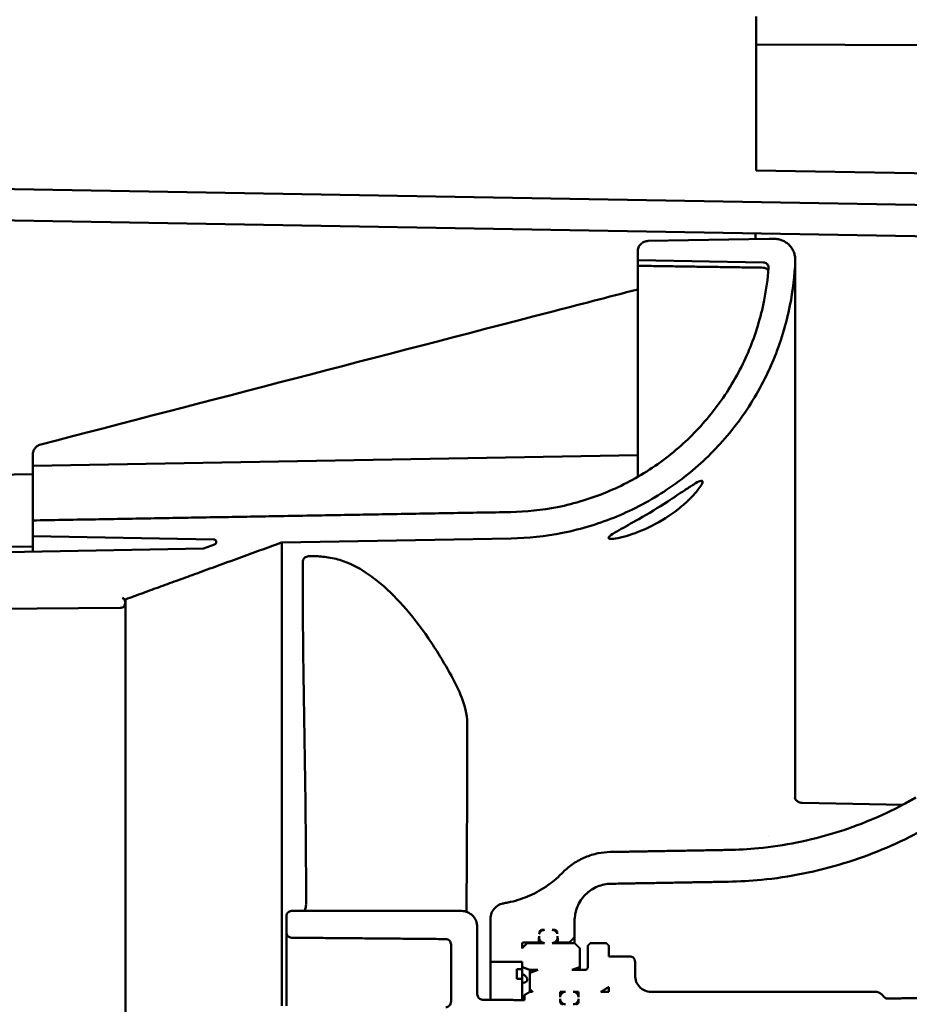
# Model space of a CAD drawing. Header units: inches. Extents: x 0 to 234, y 0 to 165.
# Tile 70 of 85: x 151 to 158, y 73 to 80. Entities that reach past the tile are written whole.
import ezdxf

# ---------------------------------------------------------------- set-up
doc = ezdxf.new("R2010")
doc.units = ezdxf.units.IN
doc.header["$LTSCALE"] = 10
doc.header["$MEASUREMENT"] = 0
doc.layers.add('Visible (ANSI)', color=7, linetype='Continuous', lineweight=50)

msp = doc.modelspace()

# ---------------------------------------------------------------- linework, layer by layer
at = {"layer": 'Visible (ANSI)'}
for p, q in [((156.6331, 80.1317), (156.6331, 80.3482)), ((158.9996, 80.1286), (156.6331, 80.1389)), ((156.6331, 79.1968), (156.6331, 80.1317)), ((158.4911, 79.1644), (156.6331, 79.1968)), ((147.4815, 79.1203), (158.4109, 78.9296)), ((147.1842, 78.8893), (158.4068, 78.6934)), ((156.6291, 78.6829), (156.6291, 78.7244)), ((156.7315, 78.6847), (155.8246, 78.6688)), ((156.7692, 78.6847), (156.7315, 78.6847)), ((155.7472, 78.5901), (155.7472, 78.5246)), ((155.7472, 78.5246), (156.6877, 78.5082)), ((155.7472, 78.483), (155.7472, 78.5246)), ((156.9267, 74.4923), (156.9267, 78.5271)), ((155.7472, 76.9205), (155.7472, 78.483)), ((151.2197, 77.0702), (151.2197, 77.0137)), ((151.2197, 76.9853), (155.7472, 77.0643)), ((151.2197, 77.0137), (151.2197, 76.9853)), ((151.2197, 76.577), (151.2197, 76.9853)), ((150.3135, 76.9072), (151.2197, 76.923)), ((155.7472, 76.9205), (155.7472, 76.9032)), ((151.2197, 76.577), (151.2197, 76.4588)), ((151.2197, 76.4588), (152.5738, 76.4352)), ((151.2197, 76.4588), (151.2197, 76.344)), ((153.0834, 76.4125), (154.8008, 76.4425)), ((150.6061, 76.3889), (151.2197, 76.3782)), ((152.4962, 76.3663), (151.0228, 76.3406)), ((152.5802, 76.3969), (152.4962, 76.3663)), ((153.0834, 76.4125), (153.0834, 72.9448)), ((151.9124, 75.9858), (151.9124, 68.9871)), ((150.1252, 75.9071), (151.8731, 75.9224)), ((151.9121, 69.0112), (151.9121, 75.9618)), ((156.9813, 74.4622), (156.9813, 74.4622)), ((157.7317, 74.4491), (156.9813, 74.4622)), ((154.7587, 73.714), (154.7425, 73.7111)), ((154.4283, 73.6539), (153.1567, 73.6539)), ((153.1173, 73.6141), (153.1173, 73.494)), ((154.6449, 73.5934), (154.6449, 73.2734)), ((155.2748, 73.4583), (155.2748, 73.579)), ((153.1173, 73.494), (153.1173, 73.2817)), ((154.5465, 73.0314), (154.5465, 73.5343)), ((155.0311, 73.5123), (155.0484, 73.5123)), ((155.1075, 73.5123), (155.1248, 73.5123)), ((154.3496, 73.4036), (154.3496, 72.976)), ((154.8811, 73.3741), (154.8811, 73.4062)), ((154.8929, 73.4182), (155.0051, 73.4182)), ((155.0484, 73.4142), (154.9205, 73.4142)), ((155.0051, 73.4182), (155.0051, 73.4142)), ((155.0091, 73.4653), (155.0091, 73.4543)), ((155.0091, 73.4543), (155.0091, 73.4142)), ((155.2748, 73.4142), (155.1075, 73.4142)), ((155.1468, 73.4543), (155.1468, 73.4653)), ((155.1468, 73.4142), (155.1468, 73.4543)), ((155.1508, 73.4182), (155.2354, 73.4182)), ((155.1508, 73.4182), (155.1508, 73.4142)), ((155.2354, 73.4182), (155.2354, 73.4142)), ((155.2748, 73.4583), (155.2748, 73.4142)), ((155.511, 73.4142), (155.3929, 73.4142)), ((155.3142, 73.2349), (155.3142, 73.3741)), ((155.3732, 73.3942), (155.3732, 73.233)), ((155.5307, 73.3138), (155.5307, 73.3942)), ((153.1173, 73.2817), (153.1173, 73.1649)), ((154.6449, 73.2734), (154.8811, 73.2734)), ((154.6449, 73.2734), (154.6449, 72.9893)), ((154.8811, 73.2734), (154.8811, 73.2349)), ((155.6882, 73.3138), (155.5307, 73.3138)), ((155.7276, 73.1721), (155.7276, 73.2734)), ((154.8417, 73.1471), (154.8417, 73.2183)), ((154.8811, 73.2349), (154.8811, 73.1844)), ((154.8811, 73.1162), (154.8811, 73.1844)), ((154.9402, 73.2127), (154.9992, 73.2127)), ((154.9402, 73.1906), (154.9402, 73.2127)), ((154.9402, 73.1906), (154.9402, 73.0698)), ((155.3535, 73.2127), (155.2551, 73.2127)), ((155.3142, 73.2127), (155.3142, 73.2349)), ((153.1173, 73.1649), (153.1173, 72.9448)), ((154.8811, 73.1162), (154.8811, 72.9871)), ((154.9402, 73.0698), (154.9402, 73.0492)), ((154.9598, 73.0492), (154.9402, 73.0492)), ((155.1665, 73.0077), (155.1665, 73.0492)), ((155.1665, 73.0492), (155.2059, 73.0492)), ((155.265, 73.0492), (155.3043, 73.0492)), ((155.3043, 73.0492), (155.3043, 73.0077)), ((155.5307, 73.0492), (155.4717, 73.0492)), ((155.5307, 73.0849), (155.5307, 73.0492)), ((157.5221, 73.0492), (155.8457, 73.0492)), ((154.9008, 73.0253), (154.9008, 72.9869)), ((155.1665, 72.9764), (155.1665, 72.9973)), ((155.3043, 72.9973), (155.3043, 72.9764))]:
    msp.add_line(p, q, dxfattribs=at)
msp.add_arc((150.1173, 72.4865), 3.9329, 62.84281, 63.20148, dxfattribs=at)
for centre, major_axis, ratio, start_param, end_param in [((156.687, 78.4297), (-0.0391, -0.0043), 0.990745, 4.522823, 4.586155), ((150.7638, 72.4865), (-46.238, -0.4036), 0.015115, 4.623093, 4.623947), ((150.7638, 72.4865), (46.238, -0.4036), 0.015115, 1.481764, 1.482619)]:
    msp.add_ellipse(centre, major_axis=major_axis, ratio=ratio, start_param=start_param, end_param=end_param, dxfattribs=at)
for points, knots in [([(155.8246, 78.6688), (155.8152, 78.6687), (155.8044, 78.6664), (155.7869, 78.6591), (155.7772, 78.6527), (155.7634, 78.6389), (155.757, 78.6292), (155.7495, 78.6112), (155.7472, 78.5998), (155.7472, 78.5901)], [0.0034628, 0.0034628, 0.0034628, 0.0034628, 0.0740461, 0.0740461, 0.148108, 0.148108, 0.2221736, 0.2221736, 0.2962556, 0.2962556, 0.2962556, 0.2962556]), ([(156.9265, 78.5207), (156.9266, 78.5229), (156.9267, 78.525), (156.9267, 78.5369), (156.9257, 78.5475), (156.9216, 78.5683), (156.9184, 78.5785), (156.911, 78.5964), (156.906, 78.6059), (156.8942, 78.6235), (156.8874, 78.6317), (156.8737, 78.6454), (156.8655, 78.6522), (156.8479, 78.664), (156.8384, 78.669), (156.8205, 78.6764), (156.8103, 78.6796), (156.7895, 78.6837), (156.7789, 78.6847), (156.7692, 78.6847)], [-0.6085312, -0.6085312, -0.6085312, -0.6085312, -0.5925124, -0.5925124, -0.5184218, -0.5184218, -0.4443311, -0.4443311, -0.3702575, -0.3702575, -0.296184, -0.296184, -0.2221301, -0.2221301, -0.1480762, -0.1480762, -0.0740381, -0.0740381, 0, 0, 0, 0]), ([(154.8008, 76.4425), (154.9238, 76.4447), (155.0558, 76.4581), (155.3282, 76.5123), (155.468, 76.556), (155.7149, 76.6583), (155.8446, 76.7263), (156.0869, 76.8883), (156.1994, 76.9823), (156.3884, 77.1714), (156.4823, 77.284), (156.6443, 77.5264), (156.7123, 77.6563), (156.8146, 77.9033), (156.8583, 78.0433), (156.909, 78.2984), (156.9221, 78.4123), (156.9265, 78.5207)], [16.389639, 16.389639, 16.389639, 16.389639, 17.312339, 17.312339, 18.330238, 18.330238, 19.34865, 19.34865, 20.367062, 20.367062, 21.385834, 21.385834, 22.404605, 22.404605, 23.423424, 23.423424, 24.221986, 24.221986, 24.221986, 24.221986]), ([(156.6877, 78.5082), (156.6924, 78.5081), (156.6978, 78.507), (156.7066, 78.5034), (156.7114, 78.5001), (156.7183, 78.4932), (156.7215, 78.4884), (156.7253, 78.4794), (156.7264, 78.4737), (156.7264, 78.4679), (156.7264, 78.4669), (156.7263, 78.466)], [0.0017314, 0.0017314, 0.0017314, 0.0017314, 0.0370188, 0.0370188, 0.074046, 0.074046, 0.1110834, 0.1110834, 0.1481293, 0.1481293, 0.1551908, 0.1551908, 0.1551908, 0.1551908]), ([(156.7263, 78.466), (156.7205, 78.3867), (156.7097, 78.3052), (156.6678, 78.0947), (156.6281, 77.9675), (156.5351, 77.7429), (156.4732, 77.6248), (156.326, 77.4044), (156.2407, 77.3021), (156.0689, 77.1302), (155.9666, 77.0448), (155.7463, 76.8975), (155.6283, 76.8357), (155.4039, 76.7427), (155.2768, 76.7029), (155.0292, 76.6537), (154.9092, 76.6415), (154.7973, 76.6396)], [7.758934, 7.758934, 7.758934, 7.758934, 8.332251, 8.332251, 9.258443, 9.258443, 10.184568, 10.184568, 11.110694, 11.110694, 12.036499, 12.036499, 12.962305, 12.962305, 13.887685, 13.887685, 14.726519, 14.726519, 14.726519, 14.726519]), ([(156.7246, 78.4441), (156.7238, 78.4463), (156.7228, 78.4485), (156.7215, 78.4506), (156.7196, 78.4537), (156.717, 78.4567), (156.7138, 78.4593), (156.7133, 78.4597), (156.7128, 78.4601), (156.7123, 78.4605), (156.7093, 78.4627), (156.7059, 78.4646), (156.702, 78.466), (156.6988, 78.4672), (156.6953, 78.4681), (156.6916, 78.4685), (156.6911, 78.4685), (156.6907, 78.4686), (156.6902, 78.4686)], [-0.1382162, -0.1382162, -0.1382162, -0.1382162, -0.1112096, -0.1112096, -0.1112096, -0.0715972, -0.0715972, -0.0715972, -0.0653789, -0.0653789, -0.0653789, -0.0317774, -0.0317774, -0.0317774, -0.0035174, -0.0035174, -0.0035174, 0, 0, 0, 0]), ([(151.2784, 77.145), (152.546, 77.4745), (153.8136, 77.804), (155.3032, 78.1912), (155.5252, 78.2489), (155.7472, 78.3066)], [0.000283, 0.000283, 0.000283, 0.000283, 10, 10, 11.751534, 11.751534, 11.751534, 11.751534]), ([(151.2197, 77.0702), (151.2197, 77.0781), (151.221, 77.0861), (151.226, 77.1013), (151.2297, 77.1087), (151.2394, 77.1221), (151.2455, 77.1281), (151.2591, 77.1377), (151.2665, 77.1414), (151.2757, 77.1443), (151.277, 77.1447), (151.2783, 77.145)], [0, 0, 0, 0, 0.0607218, 0.0607218, 0.1229215, 0.1229215, 0.1871939, 0.1871939, 0.2495406, 0.2495406, 0.2600873, 0.2600873, 0.2600873, 0.2600873]), ([(155.5286, 76.4464), (155.5286, 76.447), (155.5287, 76.4477), (155.5294, 76.4502), (155.5307, 76.4523), (155.5363, 76.4586), (155.5419, 76.4633), (155.5641, 76.4792), (155.5864, 76.4923), (155.6473, 76.527), (155.699, 76.5551), (155.8265, 76.628), (155.9022, 76.6739), (156.0186, 76.7492), (156.0605, 76.7773), (156.1214, 76.8181), (156.1453, 76.834), (156.1865, 76.8593), (156.202, 76.8677), (156.2198, 76.874), (156.225, 76.8748), (156.2305, 76.8728), (156.2318, 76.8712), (156.2327, 76.8665), (156.2324, 76.8636), (156.23, 76.8555), (156.2276, 76.85), (156.2181, 76.8327), (156.209, 76.8195), (156.1836, 76.7869), (156.165, 76.7659), (156.1156, 76.7164), (156.0839, 76.688), (155.9896, 76.6148), (155.9238, 76.5728), (155.7837, 76.5018), (155.7156, 76.4761), (155.6301, 76.4513), (155.6025, 76.4451), (155.5645, 76.4393), (155.5486, 76.438), (155.5349, 76.4402), (155.532, 76.4412), (155.5291, 76.4437), (155.5286, 76.445), (155.5286, 76.4464)], [-4.44064, -4.44064, -4.44064, -4.44064, -4.422497, -4.422497, -4.374071, -4.374071, -4.284818, -4.284818, -4.076457, -4.076457, -3.693131, -3.693131, -3.209186, -3.209186, -2.879483, -2.879483, -2.647106, -2.647106, -2.420697, -2.420697, -2.280162, -2.280162, -2.189605, -2.189605, -2.106979, -2.106979, -2.003172, -2.003172, -1.820121, -1.820121, -1.588255, -1.588255, -1.323218, -1.323218, -0.916714, -0.916714, -0.507123, -0.507123, -0.276926, -0.276926, -0.107263, -0.107263, -0.042651, -0.042651, 0, 0, 0, 0]), ([(152.5738, 76.4352), (152.5761, 76.4351), (152.5788, 76.4346), (152.5832, 76.4327), (152.5856, 76.4311), (152.5891, 76.4277), (152.5907, 76.4253), (152.5926, 76.4208), (152.5931, 76.4179), (152.5931, 76.413), (152.5926, 76.4102), (152.5907, 76.4057), (152.5891, 76.4032), (152.5856, 76.3998), (152.5832, 76.3982), (152.5807, 76.3971), (152.5805, 76.397), (152.5802, 76.3969)], [0.0008657, 0.0008657, 0.0008657, 0.0008657, 0.0185059, 0.0185059, 0.0370216, 0.0370216, 0.0555491, 0.0555491, 0.0740864, 0.0740864, 0.0926239, 0.0926239, 0.1111516, 0.1111516, 0.1296673, 0.1296673, 0.131801, 0.131801, 0.131801, 0.131801]), ([(153.2397, 76.2656), (153.2397, 76.2657), (153.2397, 76.2658), (153.2397, 76.2659), (153.2397, 76.2659), (153.2397, 76.2659), (153.2397, 76.2659), (153.2397, 76.266), (153.2397, 76.266), (153.2397, 76.266), (153.2397, 76.266), (153.2397, 76.2663), (153.2397, 76.2663), (153.2397, 76.2671), (153.2397, 76.2678), (153.2398, 76.2697), (153.24, 76.2709), (153.2405, 76.2745), (153.2411, 76.2768), (153.2431, 76.2827), (153.2449, 76.2862), (153.2498, 76.2932), (153.2531, 76.2965), (153.26, 76.3016), (153.2636, 76.3034), (153.27, 76.3059), (153.273, 76.3068), (153.2808, 76.3085), (153.2868, 76.3092), (153.2976, 76.3098), (153.3012, 76.3099), (153.3081, 76.31), (153.3113, 76.31), (153.3177, 76.3099), (153.3209, 76.3099), (153.3279, 76.3097), (153.3316, 76.3096), (153.3414, 76.3092), (153.3472, 76.3089), (153.3616, 76.3079), (153.3696, 76.3072), (153.3967, 76.3047), (153.4138, 76.3025), (153.4729, 76.2935), (153.509, 76.2845), (153.6157, 76.248), (153.6761, 76.2121), (153.7602, 76.153), (153.7797, 76.1384), (153.7992, 76.1228)], [0, 0, 0, 0, 0.000823, 0.000823, 0.000988, 0.000988, 0.00107, 0.00107, 0.001111, 0.001111, 0.001132, 0.001132, 0.003769, 0.003769, 0.011722, 0.011722, 0.023895, 0.023895, 0.044535, 0.044535, 0.077014, 0.077014, 0.115872, 0.115872, 0.15489, 0.15489, 0.193765, 0.193765, 0.263933, 0.263933, 0.293552, 0.293552, 0.317251, 0.317251, 0.342563, 0.342563, 0.373999, 0.373999, 0.43003, 0.43003, 0.523004, 0.523004, 0.752564, 0.752564, 1.355502, 1.355502, 2.677887, 2.677887, 3.079073, 3.079073, 3.079073, 3.079073]), ([(151.8731, 75.9224), (151.8779, 75.9224), (151.8834, 75.9236), (151.8923, 75.9272), (151.8972, 75.9305), (151.904, 75.9374), (151.9073, 75.9422), (151.911, 75.9512), (151.9121, 75.9569), (151.9121, 75.9667), (151.911, 75.9724), (151.9073, 75.9814), (151.904, 75.9863), (151.8978, 75.9925), (151.8942, 75.9951), (151.8905, 75.997)], [0.2972583, 0.2972583, 0.2972583, 0.2972583, 0.3333973, 0.3333973, 0.3704311, 0.3704311, 0.4074955, 0.4074955, 0.4445847, 0.4445847, 0.4816734, 0.4816734, 0.5187366, 0.5187366, 0.5485208, 0.5485208, 0.5485208, 0.5485208]), ([(154.1806, 75.6943), (154.239, 75.609), (154.2957, 75.5155), (154.3808, 75.3628), (154.4087, 75.3082), (154.4523, 75.1912), (154.4717, 75.1283), (154.4715, 75.0608)], [0, 0, 0, 0, 1.267912, 1.267912, 1.913459, 1.913459, 2.574622, 2.574622, 2.574622, 2.574622]), ([(154.4715, 75.0609), (154.4707, 74.7018), (154.4698, 74.3533), (154.4671, 73.9003), (154.466, 73.771), (154.4647, 73.6481)], [0, 0, 0, 0, 2.830367, 2.830367, 4.016921, 4.016921, 4.016921, 4.016921]), ([(157.8283, 74.5027), (157.7984, 74.4853), (157.7684, 74.4686), (157.6534, 74.4073), (157.5681, 74.3673), (157.402, 74.2983), (157.3137, 74.2661), (157.1303, 74.2099), (157.0352, 74.1858), (156.8432, 74.1474), (156.7462, 74.1332), (156.5732, 74.1164), (156.4966, 74.1122), (156.4224, 74.1109)], [18.265031, 18.265031, 18.265031, 18.265031, 18.508297, 18.508297, 19.194221, 19.194221, 19.878371, 19.878371, 20.562521, 20.562521, 21.246671, 21.246671, 21.802739, 21.802739, 21.802739, 21.802739]), ([(156.9228, 74.5002), (156.9228, 74.5002), (156.9232, 74.4989), (156.9264, 74.4924), (156.9305, 74.4856), (156.9433, 74.474), (156.9517, 74.4688), (156.9675, 74.4636), (156.9744, 74.4624), (156.9807, 74.4622)], [0.3449383, 0.3449383, 0.3449383, 0.3449383, 0.4450615, 0.4450615, 0.582036, 0.582036, 0.6938125, 0.6938125, 0.7721028, 0.7721028, 0.7721028, 0.7721028]), ([(156.4265, 73.873), (156.5067, 73.8744), (156.5895, 73.879), (156.7765, 73.8971), (156.8813, 73.9126), (157.0888, 73.9541), (157.1915, 73.9802), (157.3897, 74.0411), (157.4852, 74.0758), (157.6647, 74.1505), (157.7569, 74.1938), (157.8814, 74.2602), (157.914, 74.2784), (157.9464, 74.2972)], [23.848745, 23.848745, 23.848745, 23.848745, 24.449666, 24.449666, 25.189054, 25.189054, 25.928442, 25.928442, 26.667831, 26.667831, 27.409696, 27.409696, 27.673768, 27.673768, 27.673768, 27.673768]), ([(155.5415, 74.0954), (155.5124, 74.0949), (155.4813, 74.0917), (155.4171, 74.0789), (155.3842, 74.0686), (155.3259, 74.0444), (155.2952, 74.0282), (155.238, 73.9898), (155.2114, 73.9676), (155.1876, 73.9437), (155.1861, 73.9422), (155.1847, 73.9407)], [0.0225013, 0.0225013, 0.0225013, 0.0225013, 0.2400428, 0.2400428, 0.4800856, 0.4800856, 0.7208856, 0.7208856, 0.9616856, 0.9616856, 0.9777929, 0.9777929, 0.9777929, 0.9777929]), ([(155.1847, 73.9407), (155.1825, 73.9384), (155.1803, 73.9361), (155.1437, 73.8994), (155.1028, 73.8651), (155.0146, 73.8058), (154.9674, 73.7808), (154.8777, 73.7435), (154.827, 73.7275), (154.7697, 73.716), (154.7642, 73.715), (154.7587, 73.714)], [4.432437, 4.432437, 4.432437, 4.432437, 4.456238, 4.456238, 4.827449, 4.827449, 5.198659, 5.198659, 5.567928, 5.567928, 5.606951, 5.606951, 5.606951, 5.606951]), ([(155.2748, 73.579), (155.2748, 73.5963), (155.2765, 73.6152), (155.2838, 73.6522), (155.2894, 73.6703), (155.3025, 73.7021), (155.3112, 73.7188), (155.3318, 73.7499), (155.3438, 73.7644), (155.3679, 73.7886), (155.3822, 73.8006), (155.4131, 73.8213), (155.4296, 73.83), (155.4609, 73.8431), (155.4787, 73.8486), (155.5132, 73.8555), (155.53, 73.8572), (155.5456, 73.8575)], [3.133487, 3.133487, 3.133487, 3.133487, 3.265162, 3.265162, 3.396837, 3.396837, 3.527433, 3.527433, 3.658029, 3.658029, 3.78777, 3.78777, 3.917511, 3.917511, 4.04669, 4.04669, 4.163753, 4.163753, 4.163753, 4.163753]), ([(153.2514, 73.6539), (153.2517, 73.6544), (153.252, 73.655), (153.2571, 73.6636), (153.2606, 73.6727), (153.2638, 73.6884), (153.2645, 73.6947), (153.2645, 73.7006)], [2.1906154, 2.1906154, 2.1906154, 2.1906154, 2.1968126, 2.1968126, 2.2908424, 2.2908424, 2.3512028, 2.3512028, 2.3512028, 2.3512028]), ([(154.7425, 73.7111), (154.7339, 73.7096), (154.7254, 73.707), (154.7045, 73.6983), (154.69, 73.6885), (154.6693, 73.6677), (154.6595, 73.653), (154.6483, 73.6257), (154.6449, 73.6083), (154.6449, 73.5934)], [0.0495408, 0.0495408, 0.0495408, 0.0495408, 0.1106734, 0.1106734, 0.2219472, 0.2219472, 0.3340319, 0.3340319, 0.4469415, 0.4469415, 0.4469415, 0.4469415]), ([(153.1567, 73.6539), (153.1518, 73.6539), (153.1462, 73.6528), (153.1372, 73.649), (153.1323, 73.6458), (153.1255, 73.6388), (153.1222, 73.6339), (153.1185, 73.6248), (153.1173, 73.619), (153.1173, 73.6141)], [0, 0, 0, 0, 0.0368836, 0.0368836, 0.0739876, 0.0739876, 0.1113694, 0.1113694, 0.1489993, 0.1489993, 0.1489993, 0.1489993]), ([(154.5465, 73.5343), (154.5465, 73.5491), (154.543, 73.5666), (154.5318, 73.5939), (154.522, 73.6087), (154.5014, 73.6295), (154.4868, 73.6393), (154.4599, 73.6505), (154.4429, 73.6539), (154.4283, 73.6539)], [-0.4472338, -0.4472338, -0.4472338, -0.4472338, -0.3341164, -0.3341164, -0.221924, -0.221924, -0.110631, -0.110631, 0, 0, 0, 0]), ([(153.1173, 73.494), (153.1173, 73.489), (153.1185, 73.4832), (153.1222, 73.474), (153.1255, 73.4691), (153.1324, 73.4621), (153.1372, 73.4588), (153.1461, 73.4551), (153.1516, 73.454), (153.1563, 73.4539)], [0.1492221, 0.1492221, 0.1492221, 0.1492221, 0.187025, 0.187025, 0.2245446, 0.2245446, 0.2616929, 0.2616929, 0.2976534, 0.2976534, 0.2976534, 0.2976534]), ([(155.0484, 73.5123), (155.0436, 73.5123), (155.0379, 73.5112), (155.0289, 73.5074), (155.0241, 73.5041), (155.0172, 73.4972), (155.014, 73.4923), (155.0115, 73.4863), (155.011, 73.4848), (155.0106, 73.4833)], [0, 0, 0, 0, 0.0368422, 0.0368422, 0.073969, 0.073969, 0.1114569, 0.1114569, 0.1229044, 0.1229044, 0.1229044, 0.1229044]), ([(155.0115, 73.494), (155.0116, 73.496), (155.0122, 73.4982), (155.0138, 73.5023), (155.0155, 73.5047), (155.0189, 73.5082), (155.0213, 73.5099), (155.0258, 73.5117), (155.0287, 73.5123), (155.0311, 73.5123)], [-0.07045233, -0.07045233, -0.07045233, -0.07045233, -0.05572779, -0.05572779, -0.03698665, -0.03698665, -0.01842222, -0.01842222, 0, 0, 0, 0]), ([(155.1453, 73.4833), (155.1449, 73.4848), (155.1444, 73.4863), (155.1419, 73.4923), (155.1387, 73.4972), (155.1318, 73.5041), (155.127, 73.5074), (155.118, 73.5112), (155.1123, 73.5123), (155.1075, 73.5123)], [-0.1229044, -0.1229044, -0.1229044, -0.1229044, -0.1114569, -0.1114569, -0.073969, -0.073969, -0.0368422, -0.0368422, 0, 0, 0, 0]), ([(155.1248, 73.5123), (155.1272, 73.5123), (155.1301, 73.5117), (155.1346, 73.5099), (155.137, 73.5082), (155.1404, 73.5047), (155.1421, 73.5023), (155.1437, 73.4982), (155.1443, 73.496), (155.1444, 73.494)], [0, 0, 0, 0, 0.01842222, 0.01842222, 0.03698665, 0.03698665, 0.05572779, 0.05572779, 0.07045233, 0.07045233, 0.07045233, 0.07045233]), ([(154.3106, 73.4437), (154.3153, 73.4437), (154.3209, 73.4425), (154.3297, 73.4388), (154.3345, 73.4355), (154.3414, 73.4286), (154.3447, 73.4236), (154.3485, 73.4145), (154.3496, 73.4086), (154.3496, 73.4036)], [0.0008691, 0.0008691, 0.0008691, 0.0008691, 0.0368153, 0.0368153, 0.0739568, 0.0739568, 0.1115138, 0.1115138, 0.1494488, 0.1494488, 0.1494488, 0.1494488]), ([(154.8811, 73.4062), (154.8811, 73.4077), (154.8814, 73.4095), (154.8826, 73.4122), (154.8835, 73.4137), (154.8856, 73.4158), (154.8871, 73.4168), (154.8898, 73.4179), (154.8915, 73.4182), (154.8929, 73.4182)], [-0.04484269, -0.04484269, -0.04484269, -0.04484269, -0.03346073, -0.03346073, -0.02218786, -0.02218786, -0.01104238, -0.01104238, 0, 0, 0, 0]), ([(155.0091, 73.4543), (155.0091, 73.4493), (155.0102, 73.4435), (155.014, 73.4343), (155.0172, 73.4294), (155.0241, 73.4224), (155.029, 73.4191), (155.0379, 73.4154), (155.0436, 73.4142), (155.0484, 73.4142)], [0.149314, 0.149314, 0.149314, 0.149314, 0.1871822, 0.1871822, 0.2247441, 0.2247441, 0.2619033, 0.2619033, 0.2987164, 0.2987164, 0.2987164, 0.2987164]), ([(155.1075, 73.4142), (155.1123, 73.4142), (155.118, 73.4154), (155.1269, 73.4191), (155.1318, 73.4224), (155.1387, 73.4294), (155.1419, 73.4343), (155.1457, 73.4435), (155.1468, 73.4493), (155.1468, 73.4543)], [0.2987164, 0.2987164, 0.2987164, 0.2987164, 0.3355295, 0.3355295, 0.3726887, 0.3726887, 0.4102506, 0.4102506, 0.4481188, 0.4481188, 0.4481188, 0.4481188]), ([(155.7276, 73.2734), (155.7276, 73.2785), (155.7264, 73.2844), (155.7226, 73.2936), (155.7194, 73.2986), (155.7125, 73.3056), (155.7076, 73.3089), (155.6987, 73.3126), (155.693, 73.3138), (155.6882, 73.3138)], [-0.1499176, -0.1499176, -0.1499176, -0.1499176, -0.1116627, -0.1116627, -0.0739245, -0.0739245, -0.0367451, -0.0367451, 0, 0, 0, 0]), ([(154.8811, 73.1844), (154.8877, 73.1806), (154.8938, 73.1767), (154.9054, 73.1677), (154.911, 73.162), (154.9186, 73.1508), (154.9205, 73.1453), (154.9205, 73.1357), (154.9186, 73.131), (154.911, 73.1233), (154.9054, 73.1203), (154.8938, 73.1172), (154.8877, 73.1163), (154.8811, 73.1162)], [-0.5049582, -0.5049582, -0.5049582, -0.5049582, -0.4476971, -0.4476971, -0.3744909, -0.3744909, -0.3012846, -0.3012846, -0.2280783, -0.2280783, -0.1548721, -0.1548721, -0.097611, -0.097611, -0.097611, -0.097611]), ([(155.3732, 73.233), (155.3732, 73.2305), (155.3726, 73.2275), (155.3708, 73.2229), (155.3691, 73.2204), (155.3657, 73.2169), (155.3632, 73.2152), (155.3588, 73.2133), (155.3559, 73.2127), (155.3535, 73.2127)], [0.07507917, 0.07507917, 0.07507917, 0.07507917, 0.09429389, 0.09429389, 0.11324623, 0.11324623, 0.13186619, 0.13186619, 0.15020663, 0.15020663, 0.15020663, 0.15020663]), ([(155.8457, 73.0492), (155.8313, 73.0492), (155.8144, 73.0527), (155.7876, 73.0641), (155.7731, 73.0742), (155.7523, 73.0955), (155.7424, 73.1107), (155.7311, 73.1389), (155.7276, 73.1569), (155.7276, 73.1721)], [0.9039197, 0.9039197, 0.9039197, 0.9039197, 1.0134613, 1.0134613, 1.1257271, 1.1257271, 1.2406887, 1.2406887, 1.3570336, 1.3570336, 1.3570336, 1.3570336]), ([(154.5855, 72.9898), (154.5808, 72.9898), (154.5753, 72.991), (154.5665, 72.9948), (154.5617, 72.9982), (154.5548, 73.0054), (154.5515, 73.0105), (154.5476, 73.0201), (154.5465, 73.0262), (154.5465, 73.0314)], [0.3049418, 0.3049418, 0.3049418, 0.3049418, 0.3404244, 0.3404244, 0.377906, 0.377906, 0.4166759, 0.4166759, 0.4563607, 0.4563607, 0.4563607, 0.4563607]), ([(155.2059, 73.0492), (155.2011, 73.0492), (155.1954, 73.048), (155.1864, 73.0441), (155.1815, 73.0407), (155.1746, 73.0335), (155.1714, 73.0284), (155.1677, 73.019), (155.1665, 73.0129), (155.1665, 73.0077)], [0, 0, 0, 0, 0.0369101, 0.0369101, 0.0747692, 0.0747692, 0.112856, 0.112856, 0.1521091, 0.1521091, 0.1521091, 0.1521091]), ([(155.3043, 73.0077), (155.3043, 73.013), (155.3032, 73.0191), (155.2993, 73.0287), (155.296, 73.0338), (155.2891, 73.0409), (155.2843, 73.0443), (155.2754, 73.0481), (155.2697, 73.0492), (155.265, 73.0492)], [-0.1521085, -0.1521085, -0.1521085, -0.1521085, -0.1123389, -0.1123389, -0.0737723, -0.0737723, -0.036428, -0.036428, 0, 0, 0, 0]), ([(157.5856, 73.0153), (157.583, 73.0191), (157.58, 73.0226), (157.5703, 73.0326), (157.5606, 73.0393), (157.5428, 73.0469), (157.5316, 73.0492), (157.5221, 73.0492)], [-0.1795111, -0.1795111, -0.1795111, -0.1795111, -0.147418, -0.147418, -0.072793, -0.072793, 0, 0, 0, 0]), ([(154.3496, 72.976), (154.3496, 72.9708), (154.3484, 72.9645), (154.3446, 72.9548), (154.3413, 72.9496), (154.3343, 72.9423), (154.3294, 72.9389), (154.3207, 72.9351), (154.3153, 72.9339), (154.3106, 72.9339)], [0.1526126, 0.1526126, 0.1526126, 0.1526126, 0.1929298, 0.1929298, 0.2321313, 0.2321313, 0.2697324, 0.2697324, 0.3050541, 0.3050541, 0.3050541, 0.3050541]), ([(155.1665, 72.9973), (155.1665, 72.9921), (155.1677, 72.9859), (155.1716, 72.9762), (155.1749, 72.9711), (155.1818, 72.9638), (155.1867, 72.9604), (155.1956, 72.9566), (155.2011, 72.9554), (155.2059, 72.9554)], [0.1522646, 0.1522646, 0.1522646, 0.1522646, 0.1923147, 0.1923147, 0.2313332, 0.2313332, 0.2688834, 0.2688834, 0.3051421, 0.3051421, 0.3051421, 0.3051421]), ([(155.1862, 72.9554), (155.1838, 72.9554), (155.181, 72.956), (155.1766, 72.9579), (155.1742, 72.9596), (155.1707, 72.9632), (155.1691, 72.9658), (155.1671, 72.9707), (155.1665, 72.9738), (155.1665, 72.9764)], [-0.15293421, -0.15293421, -0.15293421, -0.15293421, -0.13481388, -0.13481388, -0.11604705, -0.11604705, -0.0965114, -0.0965114, -0.07638047, -0.07638047, -0.07638047, -0.07638047]), ([(155.265, 72.9554), (155.2697, 72.9554), (155.2753, 72.9566), (155.2842, 72.9604), (155.289, 72.9638), (155.296, 72.9711), (155.2993, 72.9762), (155.3031, 72.9859), (155.3043, 72.9921), (155.3043, 72.9973)], [0.3051421, 0.3051421, 0.3051421, 0.3051421, 0.3414008, 0.3414008, 0.3789511, 0.3789511, 0.4179696, 0.4179696, 0.4580196, 0.4580196, 0.4580196, 0.4580196]), ([(155.3043, 72.9764), (155.3043, 72.9738), (155.3037, 72.9707), (155.3018, 72.9658), (155.3002, 72.9632), (155.2967, 72.9596), (155.2943, 72.9579), (155.2898, 72.956), (155.287, 72.9554), (155.2846, 72.9554)], [0.07638047, 0.07638047, 0.07638047, 0.07638047, 0.0965114, 0.0965114, 0.11604705, 0.11604705, 0.13481388, 0.13481388, 0.15293421, 0.15293421, 0.15293421, 0.15293421]), ([(157.618, 72.9983), (157.6178, 72.9983), (157.6175, 72.9983), (157.6125, 72.9983), (157.6069, 72.9995), (157.598, 73.0033), (157.5932, 73.0066), (157.5883, 73.0117), (157.5869, 73.0134), (157.5856, 73.0153)], [0.30210665, 0.30210665, 0.30210665, 0.30210665, 0.30383795, 0.30383795, 0.34020997, 0.34020997, 0.37767676, 0.37767676, 0.39369045, 0.39369045, 0.39369045, 0.39369045])]:
    msp.add_open_spline(points, degree=3, knots=knots, dxfattribs=at)
for points, degree in [([(155.7472, 78.483), (156.2181, 78.4759), (156.6877, 78.4687)], 2), ([(153.2645, 73.7024), (153.2665, 74.5565), (153.2385, 75.4131), (153.2397, 76.2657)], 3), ([(153.7998, 76.1223), (153.9296, 76.0185), (154.0576, 75.8741), (154.1806, 75.6943)], 3), ([(156.7236, 74.2203), (156.7236, 74.2204), (156.7236, 74.2204), (156.7236, 74.2205)], 3)]:
    msp.add_open_spline(points, degree=degree, dxfattribs=at)
for points, weights in [([(154.7973, 76.6396), (152.9949, 76.6081), (151.2197, 76.577)], [1.00000000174, 1.00002863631, 1.00000000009]), ([(151.9124, 75.9858), (152.4643, 76.187), (153.0834, 76.4125)], [1, 1.00165133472, 1]), ([(156.4224, 74.1109), (155.9798, 74.1031), (155.5415, 74.0954)], [1, 1.0000112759, 1]), ([(155.5456, 73.8575), (155.9836, 73.8652), (156.4265, 73.873)], [1, 1.00001561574, 1]), ([(155.0106, 73.4833), (155.011, 73.4886), (155.0115, 73.494)], [1.02193073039, 1.01743989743, 1.01294058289]), ([(155.1444, 73.494), (155.1449, 73.4886), (155.1453, 73.4833)], [1.01294058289, 1.01743989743, 1.02193073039]), ([(153.1563, 73.4539), (153.7365, 73.4488), (154.3106, 73.4437)], [1.00000000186, 1.00001365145, 1.00000000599]), ([(154.9205, 73.4142), (154.9003, 73.3937), (154.8811, 73.3741)], [1.00000072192, 1.00023598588, 1.00000075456]), ([(155.0051, 73.4182), (155.007, 73.4412), (155.0091, 73.4653)], [1.05519300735, 1.03450198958, 1.0136221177]), ([(155.1468, 73.4653), (155.1489, 73.4412), (155.1508, 73.4182)], [1.0136221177, 1.03450198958, 1.05519300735]), ([(155.2354, 73.4182), (155.2547, 73.4379), (155.2748, 73.4583)], [1, 1.00021394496, 1]), ([(155.3142, 73.3741), (155.2949, 73.3937), (155.2748, 73.4142)], [1.00000075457, 1.00023598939, 1.00000072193]), ([(155.3929, 73.4142), (155.383, 73.4041), (155.3732, 73.3942)], [1, 1.00005751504, 1]), ([(155.5307, 73.3942), (155.521, 73.4041), (155.511, 73.4142)], [1, 1.00005753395, 1]), ([(154.8811, 73.2349), (154.9111, 73.2237), (154.9402, 73.2127)], [1.00000021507, 1.00010667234, 1.00000062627]), ([(154.9992, 73.2127), (154.9692, 73.2015), (154.9402, 73.1906)], [1, 1.00011292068, 1]), ([(155.2551, 73.2127), (155.2842, 73.2237), (155.3142, 73.2349)], [1.00000062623, 1.00010666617, 1.00000021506]), ([(154.9402, 73.0492), (154.92, 73.037), (154.9008, 73.0253)], [1, 1.00021296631, 1]), ([(154.9402, 73.0698), (154.9502, 73.0594), (154.9598, 73.0492)], [1.00000084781, 1.00014848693, 1.00000104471]), ([(155.4717, 73.0492), (155.5003, 73.0665), (155.5307, 73.0849)], [1.00000268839, 1.00043386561, 1.00000224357]), ([(154.9008, 72.9869), (154.7436, 72.9883), (154.5855, 72.9898)], [1, 1.00000370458, 1]), ([(158.0131, 73.0056), (157.8141, 73.0019), (157.618, 72.9983)], [1, 1.00002237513, 1])]:
    msp.add_rational_spline(points, weights, degree=2, dxfattribs=at)

doc.saveas('drawing.dxf')
